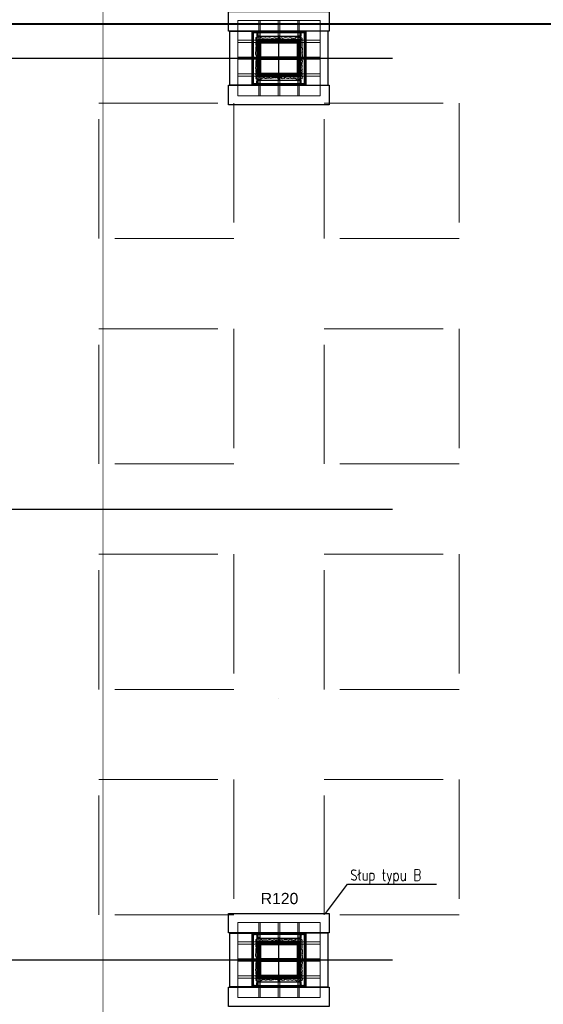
# Model space of a CAD drawing. Header units: centimetres. Extents: x -228435 to 56419, y -89367 to 477256.
# Tile 28 of 53: x -49993 to -43020, y 28410 to 41513. Entities that reach past the tile are written whole.
import ezdxf

# ---------------------------------------------------------------- set-up
doc = ezdxf.new("R2010")
doc.units = ezdxf.units.CM
doc.header["$LTSCALE"] = 50
for name, pattern in [('Kondygnacja -1$0$HIDDEN2', [4.7625, 3.175, -1.5875]), ('Linie przekrojowe$0$DASHDOT', [25.4, 12.7, -6.35, 0, -6.35]), ('Obudowy i okł. słupów$0$HIDDEN', [9.525, 6.35, -3.175]), ('Osie rzutów$0$DASHDOT2', [12.7, 6.35, -3.175, 0, -3.175]), ('SU Lampy kwadratowe  -1$0$HIDDENX2', [19.05, 12.7, -6.35])]:
    doc.linetypes.add(name, pattern=pattern)
doc.layers.get('0').update_dxf_attribs({"color": 8})
for name, color, linetype in [('Kondygnacja -1$0$ARCH_INFO_KŁADY ŚCIAN', 8, 'Kondygnacja -1$0$HIDDEN2'), ('Kondygnacja -1$0$ARCH_INFO_ODPORNOŚĆ OGNIOWA', 8, 'Continuous'), ('Kondygnacja -1$0$ARCH_INFO_OPISY', 8, 'Continuous'), ('Kondygnacja -1$0$ARCH_OKŁADZINA', 8, 'Continuous'), ('Obudowy i okł. słupów$0$ARCH_GK', 8, 'Continuous'), ('Obudowy i okł. słupów$0$ARCH_PROFILE', 8, 'Continuous'), ('Obudowy i okł. słupów$0$ARCH_SŁUPY', 8, 'Continuous'), ('Osie rzutów$0$ARCH_INFO_OSIE_IST', 8, 'Osie rzutów$0$DASHDOT2')]:
    doc.layers.add(name, color=color, linetype=linetype)
for name, color, linetype, lineweight in [('Linie przekrojowe$0$ARCH_LINIE PRZEKROJOWE', 8, 'Continuous', 25), ('Obudowy i okł. słupów$0$ARCH_hatch', 8, 'Continuous', 13), ('Obudowy i okł. słupów$0$ARCH_WIDOK', 8, 'Continuous', 13), ('SU Lampy kwadratowe  -1$0$ARCH_SUFITY_PODWIESZANE', 8, 'SU Lampy kwadratowe  -1$0$HIDDENX2', 9)]:
    doc.layers.add(name, color=color, linetype=linetype, lineweight=lineweight)
doc.styles.add('Kondygnacja -1$0$Arial', font='ARIAL.TTF')
doc.styles.add('Kondygnacja -1$0$ROMANS-50-CM', font='romans.shx', dxfattribs={"width": 0.8, "height": 10})
doc.styles.add('Kondygnacja -1$0$Standard', font='txt')
doc.dimstyles.new('Kondygnacja -1$0$ISO-25', dxfattribs={"dimtxt": 2.5, "dimasz": 2.5, "dimexe": 1.25, "dimexo": 0.625, "dimtad": 1, "dimtxsty": 'Kondygnacja -1$0$Standard', "dimcen": 2.5, "dimadec": 0, "dimazin": 0, "dimtfac": 1, "dimtmove": 0, "dimatfit": 3, "dimfxl": 0, "dimarcsym": 0})
pattern_1 = [(45, (-1197.3117, -3238.4858), (-0.6735192, 0.6735192), [])]

# ---------------------------------------------------------------- blocks, each defined once
blk = doc.blocks.new('Linie przekrojowe')
at = {"layer": 'Linie przekrojowe$0$ARCH_LINIE PRZEKROJOWE', "linetype": 'Linie przekrojowe$0$DASHDOT', "ltscale": 5, "const_width": 3, "flags": 128}
blk.add_lwpolyline([(4872.3, 8645.5), (13243.8, 8645.5)], dxfattribs=at)
blk = doc.blocks.new('Kondygnacja -1$0$_Dot')
at = {"color": 0, "linetype": 'ByBlock', "lineweight": -2}
blk.add_line((-0.5, 0), (-1, 0), dxfattribs=at)
at = {"color": 0, "linetype": 'ByBlock', "const_width": 0.5}
blk.add_lwpolyline([(-0.25, 0, 1), (0.25, 0, 1)], format="xyb", close=True, dxfattribs=at)
blk = doc.blocks.new('Kondygnacja -1$0$Linie kładów ścian')
at = {"layer": 'Kondygnacja -1$0$ARCH_INFO_KŁADY ŚCIAN', "ltscale": 10, "const_width": 1}
blk.add_lwpolyline([(7225.8, 5020.9), (7225.8, 11899.2)], dxfattribs=at)
blk = doc.blocks.new('SŁUPB')
at = {"layer": 'Obudowy i okł. słupów$0$ARCH_hatch'}
h = blk.add_hatch(dxfattribs=at)
h.set_pattern_fill('AR-CONC', color=256, scale=0.01, style=0)
h.set_pattern_definition([(50, (-6122.4999, -5672.6805), (1.8218467, -0.15939086), [0.1905, -2.0955]), (355, (-6122.5, -5672.6805), (-0.35242826, 1.91056643), [0.1524, -1.6764]), (100.451, (-6122.3481, -5672.6938), (1.469425, 1.75116688), [0.1619, -1.7809]), (46.1842, (-6122.5, -5672.1725), (2.7107904, -0.4204233), [0.28575, -3.14325]), (96.6356, (-6122.274, -5672.2076), (2.37404234, 2.4742556), [0.24285, -2.67135]), (351.184, (-6122.5, -5672.1725), (2.3740461, 2.4742512), [0.2286, -2.5146]), (21, (-6122.2459, -5672.2995), (1.5161488, -1.02265519), [0.1905, -2.0955]), (326, (-6122.246, -5672.2995), (0.6180203, 1.84187966), [0.1524, -1.6764]), (71.4514, (-6122.1196, -5672.3848), (2.1341649, 0.81922858), [0.1619, -1.7809]), (37.5, (-6122.4999, -5672.68053), (0.03088603, 0.84555039), [0, -1.65608, 0, -1.7018, 0, -1.68275]), (7.5, (-6122.4999, -5672.6805), (0.668196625, 1.00180575), [0, -0.97028, 0, -1.61798, 0, -0.64135]), (327.5, (-6123.06634, -5672.68053), (1.35590595, -0.05728744), [0, -0.635, 0, -1.9812, 0, -2.6289]), (317.5, (-6123.3203, -5672.6805), (1.48129181, 0.25426491), [0, -0.8255, 0, -1.31572, 0, -1.8669])])
h.paths.add_polyline_path([(5.3, 24.8, 0.520567), (2.4, 24.9, 0.520567), (-2.3, 24.8, 0.520567), (-4, 24.6, 0.520567), (-8.7, 24.4, 0.285796), (-15.2, 25, 0.202697), (-19.8, 25.1, 0.274624), (-22.1, 24.7, 0.533752), (-23, 25.5, 0.408944), (-24.4, 26.2, 0.520567), (-27.6, 26.4, 0.520567), (-28.7, 26.5, 0.520567), (-29.9, 26.1, 0.520567), (-30.6, 24.6, 0.520567), (-30.5, 23.2, 0.520567), (-30, 21.4, 0.520567), (-30.4, 19.3, 0.278554), (-30.4, 15, 0.142249), (-30.6, 8.1, 0.250934), (-29.5, 0, 0.130012), (-30.6, -13, 0.520567), (-29.9, -16.9, 0.520567), (-30.1, -20.6, 0.425813), (-30.3, -25.1, 0.733465), (-29.9, -27.5, 2.355544), (-29, -28.3, 0.517441), (-25.6, -29.2, 0.520567), (-23.9, -29, 0.520567), (-22.7, -27.8, 0.520567), (-20.3, -27.2, 0.520567), (-15.9, -27.6, 0.520567), (-13.2, -27.3, 0.520567), (-8.7, -27.3, 0.520567), (-6.4, -27, 0.520567), (-3.3, -26.9, 0.520567), (2.7, -27, 0.692648), (7.9, -27.2, 0.289077), (15.1, -27.8, 0.407009), (20, -27.8, 0.334558), (22, -28.2, 0.771464), (24, -29, 0.387636), (27.2, -28.8, 0.697607), (29.8, -28.7, 0.924349), (30.8, -27.6, 0.520567), (30.2, -24.6, 0.520567), (30.1, -20.8, 0.520567), (30.2, -17.8, 0.520567), (30.3, -14.4, 0.41985), (30.1, -10.2, 0.520567), (30.2, -7.9, 0.520567), (30.6, -4.2, 0.174213), (30.8, -0.4, 0.25847), (30.7, 4.1, 0.520567), (30.7, 6.1, 0.520567), (30.8, 8.1, 0.400753), (30.3, 12.7, 0.177412), (30.4, 20, 0.420526), (30.4, 23.3, 0.669755), (30.1, 25.6, 0.56093), (26.9, 25.8, 0.282102), (23.4, 26.3, 0.753336), (22.2, 25.8, 0.137258), (22, 24.8, 0.617264), (19.7, 24.4, 0.520567), (17, 24.8, 0.520567), (12.6, 25, 0.274044)])
h.paths.add_polyline_path([(25, 22.5), (25, 23.5), (27, 23.5), (27, -26.5), (25, -26.5), (25, -25.5), (-25, -25.5), (-25, -26.5), (-27, -26.5), (-27, 23.5), (-25, 23.5), (-25, 22.5)], flags=16)
at = {"layer": 'Obudowy i okł. słupów$0$ARCH_SŁUPY', "lineweight": 40}
h = blk.add_hatch(dxfattribs=at)
h.set_pattern_fill('ANSI31', color=256, scale=0.3, style=0)
h.set_pattern_definition(pattern_1)
h.paths.add_polyline_path([(-27, 23.5), (-27, -26.5), (-25, -26.5), (-25, 23.5)])
h = blk.add_hatch(dxfattribs=at)
h.set_pattern_fill('ANSI31', color=256, scale=0.3, style=0)
h.set_pattern_definition(pattern_1)
h.paths.add_polyline_path([(25, 19.5), (25, 22.5), (-25, 22.5), (-25, 19.5)])
h = blk.add_hatch(dxfattribs=at)
h.set_pattern_fill('ANSI31', color=256, scale=0.3, style=0)
h.set_pattern_definition(pattern_1)
h.paths.add_polyline_path([(27, -26.5), (27, 23.5), (25, 23.5), (25, -26.5)])
h = blk.add_hatch(dxfattribs=at)
h.set_pattern_fill('ANSI31', color=256, scale=0.3, style=0)
h.set_pattern_definition(pattern_1)
h.paths.add_polyline_path([(25, -3), (25, 0), (-25, 0), (-25, -3)])
h = blk.add_hatch(dxfattribs=at)
h.set_pattern_fill('ANSI31', color=256, scale=0.3, style=0)
h.set_pattern_definition(pattern_1)
h.paths.add_polyline_path([(25, -25.5), (25, -22.5), (-25, -22.5), (-25, -25.5)])
at = {"layer": 'Obudowy i okł. słupów$0$ARCH_GK'}
for points in [[(-35.5, -37), (-35.5, 34)], [(-35.5, 34), (35.5, 34)], [(-35.5, 32.7), (34.2, 32.7)], [(-34.2, -37), (-34.2, 32.7)], [(34.2, -35.8), (34.2, 34)], [(35.5, -37), (35.5, 34)], [(-35.5, -37), (35.5, -37)], [(-34.2, -35.8), (35.5, -35.8)]]:
    blk.add_lwpolyline(points, dxfattribs=at)
for points in [[(34.2, 34), (-35.5, 34), (-35.5, 32.7), (34.2, 32.7)], [(-35.5, 32.7), (-34.2, 32.7), (-34.2, -37), (-35.5, -37)], [(35.5, -35.8), (34.2, -35.8), (34.2, 34), (35.5, 34)], [(-34.2, -37), (35.5, -37), (35.5, -35.8), (-34.2, -35.8)]]:
    blk.add_lwpolyline(points, close=True, dxfattribs=at)
at = {"layer": 'Obudowy i okł. słupów$0$ARCH_hatch'}
blk.add_lwpolyline([(-29.5, 0, -0.250934), (-30.6, 8.1, -0.142249), (-30.4, 15, -0.278554), (-30.4, 19.3, -0.520567), (-30, 21.4, -0.520567), (-30.5, 23.2, -0.520567), (-30.6, 24.6, -0.520567), (-29.9, 26.1, -0.520567), (-28.7, 26.5, -0.520567), (-27.6, 26.4, -0.520567), (-24.4, 26.2, -0.408944), (-23, 25.5, -0.533752), (-22.1, 24.7, -0.274624), (-19.8, 25.1, -0.202697), (-15.2, 25, -0.285796), (-8.7, 24.4, -0.520567), (-4, 24.6, -0.520567), (-2.3, 24.8, -0.520567), (2.4, 24.9, -0.520567), (5.3, 24.8, -0.274044), (12.6, 25, -0.520567), (17, 24.8, -0.520567), (19.7, 24.4, -0.617264), (22, 24.8, -0.137258), (22.2, 25.8, -0.753336), (23.4, 26.3, -0.282102), (26.9, 25.8, -0.56093), (30.1, 25.6, -0.669755), (30.4, 23.3, -0.420526), (30.4, 20, -0.177412), (30.3, 12.7, -0.400753), (30.8, 8.1, -0.520567), (30.7, 6.1, -0.520567), (30.7, 4.1, -0.25847), (30.8, -0.4, -0.174213), (30.6, -4.2, -0.520567), (30.2, -7.9, -0.520567), (30.1, -10.2, -0.41985), (30.3, -14.4, -0.520567), (30.2, -17.8, -0.520567), (30.1, -20.8, -0.520567), (30.2, -24.6, -0.520567), (30.8, -27.6, -0.924349), (29.8, -28.7, -0.697607), (27.2, -28.8, -0.387636), (24, -29, -0.771464), (22, -28.2, -0.334558), (20, -27.8, -0.407009), (15.1, -27.8, -0.289077), (7.9, -27.2, -0.692648), (2.7, -27, -0.520567), (-3.3, -26.9, -0.520567), (-6.4, -27, -0.520567), (-8.7, -27.3, -0.520567), (-13.2, -27.3, -0.520567), (-15.9, -27.6, -0.520567), (-20.3, -27.2, -0.520567), (-22.7, -27.8, -0.520567), (-23.9, -29, -0.520567), (-25.6, -29.2, -0.517441), (-29, -28.3, -2.355544), (-29.9, -27.5, -0.733465), (-30.3, -25.1, -0.425813), (-30.1, -20.6, -0.520567), (-29.9, -16.9, -0.520567), (-30.6, -13, -0.130012)], format="xyb", close=True, dxfattribs=at)
at = {"layer": 'Obudowy i okł. słupów$0$ARCH_PROFILE'}
for points in [[(-32.7, 32.7), (-32.8, 32.6), (-33.2, 32.6), (-33.3, 32.7), (-34.2, 32.7), (-34.2, 29, 1), (-34.2, 29), (-34.2, 32.7), (-33.4, 32.7), (-33.3, 32.6), (-32.7, 32.6), (-32.6, 32.7), (-30.9, 32.7), (-30.8, 32.6), (-30.2, 32.6), (-30.1, 32.7), (-29.3, 32.7), (-29.3, 29, 1), (-29.2, 29), (-29.2, 32.7), (-30.1, 32.7), (-30.2, 32.6), (-30.8, 32.6), (-30.8, 32.7)], [(-29.2, 29.3), (-29.2, 29.2), (-29.2, 28.7), (-29.2, 28.6), (-29.2, 27.7), (-25.5, 27.7, 1), (-25.5, 27.8), (-29.2, 27.8), (-29.2, 28.6), (-29.1, 28.7), (-29.1, 29.3), (-29.2, 29.4), (-29.2, 31.1), (-29.1, 31.2), (-29.1, 31.8), (-29.2, 31.9), (-29.2, 32.7), (-25.5, 32.7, 1), (-25.5, 32.7), (-29.2, 32.7), (-29.2, 31.8), (-29.2, 31.7), (-29.2, 31.2), (-29.2, 31.2)], [(29.2, 29.3), (29.2, 29.2), (29.2, 28.7), (29.2, 28.6), (29.2, 27.7), (25.5, 27.7, -1), (25.5, 27.8), (29.2, 27.8), (29.2, 28.6), (29.1, 28.7), (29.1, 29.3), (29.2, 29.4), (29.2, 31.1), (29.1, 31.2), (29.1, 31.8), (29.2, 31.9), (29.2, 32.7), (25.5, 32.7, -1), (25.5, 32.7), (29.2, 32.7), (29.2, 31.8), (29.2, 31.7), (29.2, 31.2), (29.2, 31.2)], [(32.7, 32.7), (32.7, 32.6), (33.2, 32.6), (33.4, 32.7), (34.2, 32.7), (34.2, 29, -1), (34.2, 29), (34.2, 32.7), (33.4, 32.7), (33.3, 32.6), (32.7, 32.6), (32.6, 32.7), (30.9, 32.7), (30.8, 32.6), (30.2, 32.6), (30.1, 32.7), (29.3, 32.7), (29.3, 29, -1), (29.2, 29), (29.2, 32.7), (30.2, 32.7), (30.2, 32.6), (30.8, 32.6), (30.8, 32.7)], [(-32.7, -35.7), (-32.8, -35.6), (-33.2, -35.6), (-33.3, -35.8), (-34.2, -35.8), (-34.2, -32, -1), (-34.2, -32), (-34.2, -35.7), (-33.4, -35.7), (-33.3, -35.6), (-32.7, -35.6), (-32.6, -35.7), (-30.9, -35.7), (-30.8, -35.6), (-30.2, -35.6), (-30.1, -35.7), (-29.3, -35.7), (-29.3, -32, -1), (-29.2, -32), (-29.2, -35.8), (-30.1, -35.8), (-30.2, -35.6), (-30.8, -35.6), (-30.8, -35.7)], [(-29.2, -32.3), (-29.2, -32.2), (-29.2, -31.7), (-29.2, -31.6), (-29.2, -30.8), (-25.5, -30.8, -1), (-25.5, -30.8), (-29.2, -30.8), (-29.2, -31.6), (-29.1, -31.7), (-29.1, -32.3), (-29.2, -32.4), (-29.2, -34.1), (-29.1, -34.2), (-29.1, -34.8), (-29.2, -34.9), (-29.2, -35.7), (-25.5, -35.7, -1), (-25.5, -35.8), (-29.2, -35.8), (-29.2, -34.8), (-29.2, -34.7), (-29.2, -34.2), (-29.2, -34.2)], [(29.2, -32.3), (29.2, -32.2), (29.2, -31.7), (29.2, -31.6), (29.2, -30.8), (25.5, -30.8, 1), (25.5, -30.8), (29.2, -30.8), (29.2, -31.6), (29.1, -31.7), (29.1, -32.3), (29.2, -32.4), (29.2, -34.1), (29.1, -34.2), (29.1, -34.8), (29.2, -34.9), (29.2, -35.7), (25.5, -35.7, 1), (25.5, -35.8), (29.2, -35.8), (29.2, -34.8), (29.2, -34.7), (29.2, -34.2), (29.2, -34.2)], [(32.7, -35.7), (32.7, -35.6), (33.2, -35.6), (33.4, -35.8), (34.2, -35.8), (34.2, -32, 1), (34.2, -32), (34.2, -35.7), (33.4, -35.7), (33.3, -35.6), (32.7, -35.6), (32.6, -35.7), (30.9, -35.7), (30.8, -35.6), (30.2, -35.6), (30.1, -35.7), (29.3, -35.7), (29.3, -32, 1), (29.2, -32), (29.2, -35.8), (30.2, -35.8), (30.2, -35.6), (30.8, -35.6), (30.8, -35.7)]]:
    blk.add_lwpolyline(points, format="xyb", close=True, dxfattribs=at)
for points in [[(-29.2, -35.8), (-29.2, 32.7)], [(-29.2, 27.7), (29.2, 27.7)], [(29.2, -35.8), (29.2, 32.7)], [(29.2, -35.8), (29.2, 32.7)], [(-29.2, -30.8), (29.2, -30.8)]]:
    blk.add_lwpolyline(points, dxfattribs=at)
at = {"layer": 'Obudowy i okł. słupów$0$ARCH_SŁUPY', "lineweight": 40}
for p, q in [((-25, 0), (25, 0)), ((25, -3), (-25, -3))]:
    blk.add_line(p, q, dxfattribs=at)
for points in [[(-27, 23.5), (-25, 23.5), (-25, -26.5), (-27, -26.5)], [(25, 23.5), (27, 23.5), (27, -26.5), (25, -26.5)]]:
    blk.add_lwpolyline(points, close=True, dxfattribs=at)
for points in [[(25, 22.5), (-25, 22.5)], [(-25, 19.5), (25, 19.5)], [(25, -22.5), (-25, -22.5)], [(-25, -25.5), (25, -25.5)]]:
    blk.add_lwpolyline(points, dxfattribs=at)
at = {"layer": 'Obudowy i okł. słupów$0$ARCH_WIDOK', "linetype": 'Obudowy i okł. słupów$0$HIDDEN'}
blk.add_lwpolyline([(55, 48.5), (55, -51.5), (-55, -51.5), (-55, 48.5)], close=True, dxfattribs=at)
for points in [[(-27, 48.5), (-27, 23.5)], [(-25, 48.5), (-25, 23.5)], [(-1, 48.5), (-1, 22.5)], [(1, 48.5), (1, 22.5)], [(25, 48.5), (25, 23.5)], [(27, 48.5), (27, 23.5)], [(-55, 22.5), (-27, 22.5)], [(-55, 19.5), (-27, 19.5)], [(27.5, 22.5), (55, 22.5)], [(27.5, 19.5), (55, 19.5)], [(-55, 0), (-27, 0)], [(27.5, 0), (55, 0)], [(-55, -3), (-27, -3)], [(27.5, -3), (55, -3)], [(-55, -22.5), (-27, -22.5)], [(-55, -25.5), (-27, -25.5)], [(-1, -25.5), (-1, -51.5)], [(1, -25.5), (1, -51.5)], [(27.5, -22.5), (55, -22.5)], [(27.5, -25.5), (55, -25.5)], [(-27, -26.5), (-27, -51.5)], [(-25, -26.5), (-25, -51.5)], [(25, -26.5), (25, -51.5)], [(27, -26.5), (27, -51.5)]]:
    blk.add_lwpolyline(points, dxfattribs=at)
blk = doc.blocks.new('Osie rzutów')
at = {"layer": 'Osie rzutów$0$ARCH_INFO_OSIE_IST', "ltscale": 10}
for p, q in [((7460, 12510), (7460, 4623.26)), ((7460, 8570), (7460, 8630)), ((4436.04, 8600), (15156.54, 8600)), ((7490, 8600), (7430, 8600)), ((4436.24, 8000), (15156.54, 8000)), ((7460, 7370), (7460, 7430)), ((4436.04, 7400), (15156.54, 7400)), ((7490, 7400), (7430, 7400))]:
    blk.add_line(p, q, dxfattribs=at)

msp = doc.modelspace()

# ---------------------------------------------------------------- linework, layer by layer
at = {"layer": 'Kondygnacja -1$0$ARCH_OKŁADZINA'}
for points in [[(-47210, 41620), (-45870, 41620), (-45870, 41360), (-47210, 41360)], [(-47193, 41358), (-46897, 41358), (-46897, 40642), (-47193, 40642)], [(-45887, 41358), (-46183, 41358), (-46183, 40642), (-45887, 40642)], [(-47210, 40640), (-45870, 40640), (-45870, 40380), (-47210, 40380)], [(-47210, 29620), (-45870, 29620), (-45870, 29360), (-47210, 29360)], [(-47193, 29358), (-46897, 29358), (-46897, 28642), (-47193, 28642)], [(-45887, 29358), (-46183, 29358), (-46183, 28642), (-45887, 28642)], [(-47210, 28640), (-45870, 28640), (-45870, 28380), (-47210, 28380)]]:
    msp.add_lwpolyline(points, close=True, dxfattribs=at)
at = {"layer": 'SU Lampy kwadratowe  -1$0$ARCH_SUFITY_PODWIESZANE', "ltscale": 2.5}
for points in [[(-48940, 40400), (-47140, 40400), (-47140, 38600), (-48940, 38600)], [(-45940, 40400), (-44140, 40400), (-44140, 38600), (-45940, 38600)], [(-48940, 37400), (-47140, 37400), (-47140, 35600), (-48940, 35600)], [(-45940, 37400), (-44140, 37400), (-44140, 35600), (-45940, 35600)], [(-48940, 34400), (-47140, 34400), (-47140, 32600), (-48940, 32600)], [(-45940, 34400), (-44140, 34400), (-44140, 32600), (-45940, 32600)], [(-48940, 31400), (-47140, 31400), (-47140, 29600), (-48940, 29600)], [(-45940, 31400), (-44140, 31400), (-44140, 29600), (-45940, 29600)]]:
    msp.add_lwpolyline(points, close=True, dxfattribs=at)

# ---------------------------------------------------------------- block references
at = {"xscale": 10, "yscale": 10, "zscale": 10}
for name, p in [('Linie przekrojowe', (-121140, -45000)), ('SŁUPB', (-46540, 41015)), ('SŁUPB', (-46540, 29015))]:
    msp.add_blockref(name, p, dxfattribs=at)
at = {"layer": 'Kondygnacja -1$0$ARCH_INFO_KŁADY ŚCIAN', "xscale": 10, "yscale": 10, "zscale": 10}
msp.add_blockref('Kondygnacja -1$0$Linie kładów ścian', (-121140, -45000), dxfattribs=at)
at = {"layer": 'Osie rzutów$0$ARCH_INFO_OSIE_IST', "xscale": 10, "yscale": 10, "zscale": 10}
msp.add_blockref('Osie rzutów', (-121140, -45000), dxfattribs=at)

# ---------------------------------------------------------------- texts
at = {"layer": 'Kondygnacja -1$0$ARCH_INFO_ODPORNOŚĆ OGNIOWA', "insert": (-46532.905, 29941.838), "char_height": 150, "width": 533.32525, "attachment_point": 5, "style": 'Kondygnacja -1$0$Arial'}
msp.add_mtext('\\PR120', dxfattribs=at)
at = {"layer": 'Kondygnacja -1$0$ARCH_INFO_OPISY', "insert": (-45591.256, 30204.98), "char_height": 150, "width": 6265.3268, "attachment_point": 1, "style": 'Kondygnacja -1$0$ROMANS-50-CM'}
msp.add_mtext('Słup typu B', dxfattribs=at)

# ---------------------------------------------------------------- leaders
at = {"layer": 'Kondygnacja -1$0$ARCH_INFO_OPISY'}
msp.add_leader([(-45920, 29620), (-45628.593, 30010.059), (-44440.228, 30010.059)], dimstyle='Kondygnacja -1$0$ISO-25', override={"dimscale": 5, "dimasz": 2, "dimtad": 0, "dimldrblk": 'Kondygnacja -1$0$_Dot'}, dxfattribs=at)

doc.saveas('drawing.dxf')
